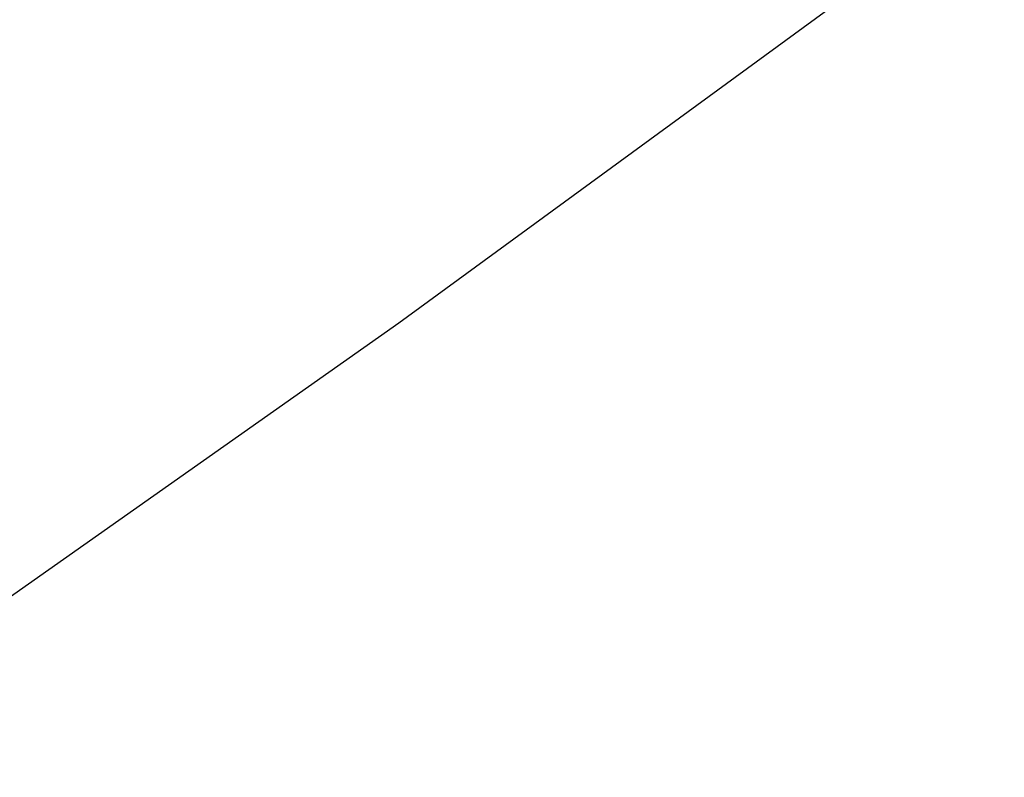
# Model space of a CAD drawing. Extents: x 0 to 363660, y 0 to 4201329.
# Tile 214 of 256: x 360287.08 to 360289.78, y 4200430.37 to 4200432.44. Entities that reach past the tile are written whole.
import ezdxf

# ---------------------------------------------------------------- set-up
doc = ezdxf.new("R2010")
doc.units = 0
doc.header["$LTSCALE"] = 0.5
doc.header["$MEASUREMENT"] = 0
doc.linetypes.add('CONTI', pattern=[0])
doc.layers.add('GORIZDEFAULT', color=32, linetype='CONTI')

# ---------------------------------------------------------------- blocks, each defined once
blk = doc.blocks.new('gergrgrre')
at = {"layer": 'GORIZDEFAULT', "color": 32}
blk.add_polyline3d([(360284.1097, 4200428.845, 539.5), (360284.96, 4200429.41, 539.5), (360286.53, 4200430.49, 539.5), (360288.12, 4200431.61, 539.5), (360289.68, 4200432.75, 539.5), (360291.18, 4200433.91, 539.5), (360292.62, 4200435.07, 539.5), (360293.99, 4200436.22, 539.5), (360295.26, 4200437.35, 539.5), (360296.45, 4200438.45, 539.5), (360297.53, 4200439.5, 539.5), (360298.5, 4200440.5, 539.5), (360299.35, 4200441.43, 539.5), (360300.12, 4200442.33, 539.5), (360300.83, 4200443.22, 539.5), (360301.51, 4200444.14, 539.5), (360302.2, 4200445.1, 539.5), (360302.94, 4200446.16, 539.5), (360303.74, 4200447.32, 539.5), (360304.64, 4200448.61, 539.5), (360305.61, 4200450, 539.5), (360306.63, 4200451.44, 539.5), (360307.67, 4200452.88, 539.5)], dxfattribs=at)
blk.add_polyline3d([(360284.1097, 4200428.845, 539.5), (360284.96, 4200429.41, 539.5), (360286.53, 4200430.49, 539.5), (360288.12, 4200431.61, 539.5), (360289.68, 4200432.75, 539.5), (360291.18, 4200433.91, 539.5), (360292.62, 4200435.07, 539.5), (360293.99, 4200436.22, 539.5), (360295.26, 4200437.35, 539.5), (360296.45, 4200438.45, 539.5), (360297.53, 4200439.5, 539.5), (360298.5, 4200440.5, 539.5), (360299.35, 4200441.43, 539.5), (360300.12, 4200442.33, 539.5), (360300.83, 4200443.22, 539.5), (360301.51, 4200444.14, 539.5), (360302.2, 4200445.1, 539.5), (360302.94, 4200446.16, 539.5), (360303.74, 4200447.32, 539.5), (360304.64, 4200448.61, 539.5), (360305.61, 4200450, 539.5), (360306.63, 4200451.44, 539.5), (360307.67, 4200452.88, 539.5)], dxfattribs=at)
blk.add_polyline3d([(360284.1097, 4200428.845, 539.5), (360284.96, 4200429.41, 539.5), (360286.53, 4200430.49, 539.5), (360288.12, 4200431.61, 539.5), (360289.68, 4200432.75, 539.5), (360291.18, 4200433.91, 539.5), (360292.62, 4200435.07, 539.5), (360293.99, 4200436.22, 539.5), (360295.26, 4200437.35, 539.5), (360296.45, 4200438.45, 539.5), (360297.53, 4200439.5, 539.5), (360298.5, 4200440.5, 539.5), (360299.35, 4200441.43, 539.5), (360300.12, 4200442.33, 539.5), (360300.83, 4200443.22, 539.5), (360301.51, 4200444.14, 539.5), (360302.2, 4200445.1, 539.5), (360302.94, 4200446.16, 539.5), (360303.74, 4200447.32, 539.5), (360304.64, 4200448.61, 539.5), (360305.61, 4200450, 539.5), (360306.63, 4200451.44, 539.5), (360307.67, 4200452.88, 539.5)], dxfattribs=at)
blk.add_polyline3d([(360284.1097, 4200428.845, 539.5), (360284.96, 4200429.41, 539.5), (360286.53, 4200430.49, 539.5), (360288.12, 4200431.61, 539.5), (360289.68, 4200432.75, 539.5), (360291.18, 4200433.91, 539.5), (360292.62, 4200435.07, 539.5), (360293.99, 4200436.22, 539.5), (360295.26, 4200437.35, 539.5), (360296.45, 4200438.45, 539.5), (360297.53, 4200439.5, 539.5), (360298.5, 4200440.5, 539.5), (360299.35, 4200441.43, 539.5), (360300.12, 4200442.33, 539.5), (360300.83, 4200443.22, 539.5), (360301.51, 4200444.14, 539.5), (360302.2, 4200445.1, 539.5), (360302.94, 4200446.16, 539.5), (360303.74, 4200447.32, 539.5), (360304.64, 4200448.61, 539.5), (360305.61, 4200450, 539.5), (360306.63, 4200451.44, 539.5), (360307.67, 4200452.88, 539.5)], dxfattribs=at)
blk.add_polyline3d([(360284.1097, 4200428.845, 539.5), (360284.96, 4200429.41, 539.5), (360286.53, 4200430.49, 539.5), (360288.12, 4200431.61, 539.5), (360289.68, 4200432.75, 539.5), (360291.18, 4200433.91, 539.5), (360292.62, 4200435.07, 539.5), (360293.99, 4200436.22, 539.5), (360295.26, 4200437.35, 539.5), (360296.45, 4200438.45, 539.5), (360297.53, 4200439.5, 539.5), (360298.5, 4200440.5, 539.5), (360299.35, 4200441.43, 539.5), (360300.12, 4200442.33, 539.5), (360300.83, 4200443.22, 539.5), (360301.51, 4200444.14, 539.5), (360302.2, 4200445.1, 539.5), (360302.94, 4200446.16, 539.5), (360303.74, 4200447.32, 539.5), (360304.64, 4200448.61, 539.5), (360305.61, 4200450, 539.5), (360306.63, 4200451.44, 539.5), (360307.67, 4200452.88, 539.5)], dxfattribs=at)
blk.add_polyline3d([(360284.1097, 4200428.845, 539.5), (360284.96, 4200429.41, 539.5), (360286.53, 4200430.49, 539.5), (360288.12, 4200431.61, 539.5), (360289.68, 4200432.75, 539.5), (360291.18, 4200433.91, 539.5), (360292.62, 4200435.07, 539.5), (360293.99, 4200436.22, 539.5), (360295.26, 4200437.35, 539.5), (360296.45, 4200438.45, 539.5), (360297.53, 4200439.5, 539.5), (360298.5, 4200440.5, 539.5), (360299.35, 4200441.43, 539.5), (360300.12, 4200442.33, 539.5), (360300.83, 4200443.22, 539.5), (360301.51, 4200444.14, 539.5), (360302.2, 4200445.1, 539.5), (360302.94, 4200446.16, 539.5), (360303.74, 4200447.32, 539.5), (360304.64, 4200448.61, 539.5), (360305.61, 4200450, 539.5), (360306.63, 4200451.44, 539.5), (360307.67, 4200452.88, 539.5)], dxfattribs=at)
blk.add_polyline3d([(360284.1097, 4200428.845, 539.5), (360284.96, 4200429.41, 539.5), (360286.53, 4200430.49, 539.5), (360288.12, 4200431.61, 539.5), (360289.68, 4200432.75, 539.5), (360291.18, 4200433.91, 539.5), (360292.62, 4200435.07, 539.5), (360293.99, 4200436.22, 539.5), (360295.26, 4200437.35, 539.5), (360296.45, 4200438.45, 539.5), (360297.53, 4200439.5, 539.5), (360298.5, 4200440.5, 539.5), (360299.35, 4200441.43, 539.5), (360300.12, 4200442.33, 539.5), (360300.83, 4200443.22, 539.5), (360301.51, 4200444.14, 539.5), (360302.2, 4200445.1, 539.5), (360302.94, 4200446.16, 539.5), (360303.74, 4200447.32, 539.5), (360304.64, 4200448.61, 539.5), (360305.61, 4200450, 539.5), (360306.63, 4200451.44, 539.5), (360307.67, 4200452.88, 539.5)], dxfattribs=at)
blk.add_polyline3d([(360284.1097, 4200428.845, 539.5), (360284.96, 4200429.41, 539.5), (360286.53, 4200430.49, 539.5), (360288.12, 4200431.61, 539.5), (360289.68, 4200432.75, 539.5), (360291.18, 4200433.91, 539.5), (360292.62, 4200435.07, 539.5), (360293.99, 4200436.22, 539.5), (360295.26, 4200437.35, 539.5), (360296.45, 4200438.45, 539.5), (360297.53, 4200439.5, 539.5), (360298.5, 4200440.5, 539.5), (360299.35, 4200441.43, 539.5), (360300.12, 4200442.33, 539.5), (360300.83, 4200443.22, 539.5), (360301.51, 4200444.14, 539.5), (360302.2, 4200445.1, 539.5), (360302.94, 4200446.16, 539.5), (360303.74, 4200447.32, 539.5), (360304.64, 4200448.61, 539.5), (360305.61, 4200450, 539.5), (360306.63, 4200451.44, 539.5), (360307.67, 4200452.88, 539.5)], dxfattribs=at)
blk.add_polyline3d([(360284.1097, 4200428.845, 539.5), (360284.96, 4200429.41, 539.5), (360286.53, 4200430.49, 539.5), (360288.12, 4200431.61, 539.5), (360289.68, 4200432.75, 539.5), (360291.18, 4200433.91, 539.5), (360292.62, 4200435.07, 539.5), (360293.99, 4200436.22, 539.5), (360295.26, 4200437.35, 539.5), (360296.45, 4200438.45, 539.5), (360297.53, 4200439.5, 539.5), (360298.5, 4200440.5, 539.5), (360299.35, 4200441.43, 539.5), (360300.12, 4200442.33, 539.5), (360300.83, 4200443.22, 539.5), (360301.51, 4200444.14, 539.5), (360302.2, 4200445.1, 539.5), (360302.94, 4200446.16, 539.5), (360303.74, 4200447.32, 539.5), (360304.64, 4200448.61, 539.5), (360305.61, 4200450, 539.5), (360306.63, 4200451.44, 539.5), (360307.67, 4200452.88, 539.5)], dxfattribs=at)
blk.add_polyline3d([(360284.1097, 4200428.845, 539.5), (360284.96, 4200429.41, 539.5), (360286.53, 4200430.49, 539.5), (360288.12, 4200431.61, 539.5), (360289.68, 4200432.75, 539.5), (360291.18, 4200433.91, 539.5), (360292.62, 4200435.07, 539.5), (360293.99, 4200436.22, 539.5), (360295.26, 4200437.35, 539.5), (360296.45, 4200438.45, 539.5), (360297.53, 4200439.5, 539.5), (360298.5, 4200440.5, 539.5), (360299.35, 4200441.43, 539.5), (360300.12, 4200442.33, 539.5), (360300.83, 4200443.22, 539.5), (360301.51, 4200444.14, 539.5), (360302.2, 4200445.1, 539.5), (360302.94, 4200446.16, 539.5), (360303.74, 4200447.32, 539.5), (360304.64, 4200448.61, 539.5), (360305.61, 4200450, 539.5), (360306.63, 4200451.44, 539.5), (360307.67, 4200452.88, 539.5)], dxfattribs=at)
blk.add_polyline3d([(360284.1097, 4200428.845, 539.5), (360284.96, 4200429.41, 539.5), (360286.53, 4200430.49, 539.5), (360288.12, 4200431.61, 539.5), (360289.68, 4200432.75, 539.5), (360291.18, 4200433.91, 539.5), (360292.62, 4200435.07, 539.5), (360293.99, 4200436.22, 539.5), (360295.26, 4200437.35, 539.5), (360296.45, 4200438.45, 539.5), (360297.53, 4200439.5, 539.5), (360298.5, 4200440.5, 539.5), (360299.35, 4200441.43, 539.5), (360300.12, 4200442.33, 539.5), (360300.83, 4200443.22, 539.5), (360301.51, 4200444.14, 539.5), (360302.2, 4200445.1, 539.5), (360302.94, 4200446.16, 539.5), (360303.74, 4200447.32, 539.5), (360304.64, 4200448.61, 539.5), (360305.61, 4200450, 539.5), (360306.63, 4200451.44, 539.5), (360307.67, 4200452.88, 539.5)], dxfattribs=at)
blk.add_polyline3d([(360284.1097, 4200428.845, 539.5), (360284.96, 4200429.41, 539.5), (360286.53, 4200430.49, 539.5), (360288.12, 4200431.61, 539.5), (360289.68, 4200432.75, 539.5), (360291.18, 4200433.91, 539.5), (360292.62, 4200435.07, 539.5), (360293.99, 4200436.22, 539.5), (360295.26, 4200437.35, 539.5), (360296.45, 4200438.45, 539.5), (360297.53, 4200439.5, 539.5), (360298.5, 4200440.5, 539.5), (360299.35, 4200441.43, 539.5), (360300.12, 4200442.33, 539.5), (360300.83, 4200443.22, 539.5), (360301.51, 4200444.14, 539.5), (360302.2, 4200445.1, 539.5), (360302.94, 4200446.16, 539.5), (360303.74, 4200447.32, 539.5), (360304.64, 4200448.61, 539.5), (360305.61, 4200450, 539.5), (360306.63, 4200451.44, 539.5), (360307.67, 4200452.88, 539.5)], dxfattribs=at)
blk.add_polyline3d([(360284.1097, 4200428.845, 539.5), (360284.96, 4200429.41, 539.5), (360286.53, 4200430.49, 539.5), (360288.12, 4200431.61, 539.5), (360289.68, 4200432.75, 539.5), (360291.18, 4200433.91, 539.5), (360292.62, 4200435.07, 539.5), (360293.99, 4200436.22, 539.5), (360295.26, 4200437.35, 539.5), (360296.45, 4200438.45, 539.5), (360297.53, 4200439.5, 539.5), (360298.5, 4200440.5, 539.5), (360299.35, 4200441.43, 539.5), (360300.12, 4200442.33, 539.5), (360300.83, 4200443.22, 539.5), (360301.51, 4200444.14, 539.5), (360302.2, 4200445.1, 539.5), (360302.94, 4200446.16, 539.5), (360303.74, 4200447.32, 539.5), (360304.64, 4200448.61, 539.5), (360305.61, 4200450, 539.5), (360306.63, 4200451.44, 539.5), (360307.67, 4200452.88, 539.5)], dxfattribs=at)
blk.add_polyline3d([(360284.1097, 4200428.845, 539.5), (360284.96, 4200429.41, 539.5), (360286.53, 4200430.49, 539.5), (360288.12, 4200431.61, 539.5), (360289.68, 4200432.75, 539.5), (360291.18, 4200433.91, 539.5), (360292.62, 4200435.07, 539.5), (360293.99, 4200436.22, 539.5), (360295.26, 4200437.35, 539.5), (360296.45, 4200438.45, 539.5), (360297.53, 4200439.5, 539.5), (360298.5, 4200440.5, 539.5), (360299.35, 4200441.43, 539.5), (360300.12, 4200442.33, 539.5), (360300.83, 4200443.22, 539.5), (360301.51, 4200444.14, 539.5), (360302.2, 4200445.1, 539.5), (360302.94, 4200446.16, 539.5), (360303.74, 4200447.32, 539.5), (360304.64, 4200448.61, 539.5), (360305.61, 4200450, 539.5), (360306.63, 4200451.44, 539.5), (360307.67, 4200452.88, 539.5)], dxfattribs=at)
blk.add_polyline3d([(360284.1097, 4200428.845, 539.5), (360284.96, 4200429.41, 539.5), (360286.53, 4200430.49, 539.5), (360288.12, 4200431.61, 539.5), (360289.68, 4200432.75, 539.5), (360291.18, 4200433.91, 539.5), (360292.62, 4200435.07, 539.5), (360293.99, 4200436.22, 539.5), (360295.26, 4200437.35, 539.5), (360296.45, 4200438.45, 539.5), (360297.53, 4200439.5, 539.5), (360298.5, 4200440.5, 539.5), (360299.35, 4200441.43, 539.5), (360300.12, 4200442.33, 539.5), (360300.83, 4200443.22, 539.5), (360301.51, 4200444.14, 539.5), (360302.2, 4200445.1, 539.5), (360302.94, 4200446.16, 539.5), (360303.74, 4200447.32, 539.5), (360304.64, 4200448.61, 539.5), (360305.61, 4200450, 539.5), (360306.63, 4200451.44, 539.5), (360307.67, 4200452.88, 539.5)], dxfattribs=at)
blk.add_polyline3d([(360284.1097, 4200428.845, 539.5), (360284.96, 4200429.41, 539.5), (360286.53, 4200430.49, 539.5), (360288.12, 4200431.61, 539.5), (360289.68, 4200432.75, 539.5), (360291.18, 4200433.91, 539.5), (360292.62, 4200435.07, 539.5), (360293.99, 4200436.22, 539.5), (360295.26, 4200437.35, 539.5), (360296.45, 4200438.45, 539.5), (360297.53, 4200439.5, 539.5), (360298.5, 4200440.5, 539.5), (360299.35, 4200441.43, 539.5), (360300.12, 4200442.33, 539.5), (360300.83, 4200443.22, 539.5), (360301.51, 4200444.14, 539.5), (360302.2, 4200445.1, 539.5), (360302.94, 4200446.16, 539.5), (360303.74, 4200447.32, 539.5), (360304.64, 4200448.61, 539.5), (360305.61, 4200450, 539.5), (360306.63, 4200451.44, 539.5), (360307.67, 4200452.88, 539.5)], dxfattribs=at)
blk.add_polyline3d([(360284.1097, 4200428.845, 539.5), (360284.96, 4200429.41, 539.5), (360286.53, 4200430.49, 539.5), (360288.12, 4200431.61, 539.5), (360289.68, 4200432.75, 539.5), (360291.18, 4200433.91, 539.5), (360292.62, 4200435.07, 539.5), (360293.99, 4200436.22, 539.5), (360295.26, 4200437.35, 539.5), (360296.45, 4200438.45, 539.5), (360297.53, 4200439.5, 539.5), (360298.5, 4200440.5, 539.5), (360299.35, 4200441.43, 539.5), (360300.12, 4200442.33, 539.5), (360300.83, 4200443.22, 539.5), (360301.51, 4200444.14, 539.5), (360302.2, 4200445.1, 539.5), (360302.94, 4200446.16, 539.5), (360303.74, 4200447.32, 539.5), (360304.64, 4200448.61, 539.5), (360305.61, 4200450, 539.5), (360306.63, 4200451.44, 539.5), (360307.67, 4200452.88, 539.5)], dxfattribs=at)
blk.add_polyline3d([(360284.1097, 4200428.845, 539.5), (360284.96, 4200429.41, 539.5), (360286.53, 4200430.49, 539.5), (360288.12, 4200431.61, 539.5), (360289.68, 4200432.75, 539.5), (360291.18, 4200433.91, 539.5), (360292.62, 4200435.07, 539.5), (360293.99, 4200436.22, 539.5), (360295.26, 4200437.35, 539.5), (360296.45, 4200438.45, 539.5), (360297.53, 4200439.5, 539.5), (360298.5, 4200440.5, 539.5), (360299.35, 4200441.43, 539.5), (360300.12, 4200442.33, 539.5), (360300.83, 4200443.22, 539.5), (360301.51, 4200444.14, 539.5), (360302.2, 4200445.1, 539.5), (360302.94, 4200446.16, 539.5), (360303.74, 4200447.32, 539.5), (360304.64, 4200448.61, 539.5), (360305.61, 4200450, 539.5), (360306.63, 4200451.44, 539.5), (360307.67, 4200452.88, 539.5)], dxfattribs=at)
blk.add_polyline3d([(360284.1097, 4200428.845, 539.5), (360284.96, 4200429.41, 539.5), (360286.53, 4200430.49, 539.5), (360288.12, 4200431.61, 539.5), (360289.68, 4200432.75, 539.5), (360291.18, 4200433.91, 539.5), (360292.62, 4200435.07, 539.5), (360293.99, 4200436.22, 539.5), (360295.26, 4200437.35, 539.5), (360296.45, 4200438.45, 539.5), (360297.53, 4200439.5, 539.5), (360298.5, 4200440.5, 539.5), (360299.35, 4200441.43, 539.5), (360300.12, 4200442.33, 539.5), (360300.83, 4200443.22, 539.5), (360301.51, 4200444.14, 539.5), (360302.2, 4200445.1, 539.5), (360302.94, 4200446.16, 539.5), (360303.74, 4200447.32, 539.5), (360304.64, 4200448.61, 539.5), (360305.61, 4200450, 539.5), (360306.63, 4200451.44, 539.5), (360307.67, 4200452.88, 539.5)], dxfattribs=at)
blk.add_polyline3d([(360284.1097, 4200428.845, 539.5), (360284.96, 4200429.41, 539.5), (360286.53, 4200430.49, 539.5), (360288.12, 4200431.61, 539.5), (360289.68, 4200432.75, 539.5), (360291.18, 4200433.91, 539.5), (360292.62, 4200435.07, 539.5), (360293.99, 4200436.22, 539.5), (360295.26, 4200437.35, 539.5), (360296.45, 4200438.45, 539.5), (360297.53, 4200439.5, 539.5), (360298.5, 4200440.5, 539.5), (360299.35, 4200441.43, 539.5), (360300.12, 4200442.33, 539.5), (360300.83, 4200443.22, 539.5), (360301.51, 4200444.14, 539.5), (360302.2, 4200445.1, 539.5), (360302.94, 4200446.16, 539.5), (360303.74, 4200447.32, 539.5), (360304.64, 4200448.61, 539.5), (360305.61, 4200450, 539.5), (360306.63, 4200451.44, 539.5), (360307.67, 4200452.88, 539.5)], dxfattribs=at)
blk.add_polyline3d([(360284.1097, 4200428.845, 539.5), (360284.96, 4200429.41, 539.5), (360286.53, 4200430.49, 539.5), (360288.12, 4200431.61, 539.5), (360289.68, 4200432.75, 539.5), (360291.18, 4200433.91, 539.5), (360292.62, 4200435.07, 539.5), (360293.99, 4200436.22, 539.5), (360295.26, 4200437.35, 539.5), (360296.45, 4200438.45, 539.5), (360297.53, 4200439.5, 539.5), (360298.5, 4200440.5, 539.5), (360299.35, 4200441.43, 539.5), (360300.12, 4200442.33, 539.5), (360300.83, 4200443.22, 539.5), (360301.51, 4200444.14, 539.5), (360302.2, 4200445.1, 539.5), (360302.94, 4200446.16, 539.5), (360303.74, 4200447.32, 539.5), (360304.64, 4200448.61, 539.5), (360305.61, 4200450, 539.5), (360306.63, 4200451.44, 539.5), (360307.67, 4200452.88, 539.5)], dxfattribs=at)
blk.add_polyline3d([(360284.1097, 4200428.845, 539.5), (360284.96, 4200429.41, 539.5), (360286.53, 4200430.49, 539.5), (360288.12, 4200431.61, 539.5), (360289.68, 4200432.75, 539.5), (360291.18, 4200433.91, 539.5), (360292.62, 4200435.07, 539.5), (360293.99, 4200436.22, 539.5), (360295.26, 4200437.35, 539.5), (360296.45, 4200438.45, 539.5), (360297.53, 4200439.5, 539.5), (360298.5, 4200440.5, 539.5), (360299.35, 4200441.43, 539.5), (360300.12, 4200442.33, 539.5), (360300.83, 4200443.22, 539.5), (360301.51, 4200444.14, 539.5), (360302.2, 4200445.1, 539.5), (360302.94, 4200446.16, 539.5), (360303.74, 4200447.32, 539.5), (360304.64, 4200448.61, 539.5), (360305.61, 4200450, 539.5), (360306.63, 4200451.44, 539.5), (360307.67, 4200452.88, 539.5)], dxfattribs=at)
blk.add_polyline3d([(360284.1097, 4200428.845, 539.5), (360284.96, 4200429.41, 539.5), (360286.53, 4200430.49, 539.5), (360288.12, 4200431.61, 539.5), (360289.68, 4200432.75, 539.5), (360291.18, 4200433.91, 539.5), (360292.62, 4200435.07, 539.5), (360293.99, 4200436.22, 539.5), (360295.26, 4200437.35, 539.5), (360296.45, 4200438.45, 539.5), (360297.53, 4200439.5, 539.5), (360298.5, 4200440.5, 539.5), (360299.35, 4200441.43, 539.5), (360300.12, 4200442.33, 539.5), (360300.83, 4200443.22, 539.5), (360301.51, 4200444.14, 539.5), (360302.2, 4200445.1, 539.5), (360302.94, 4200446.16, 539.5), (360303.74, 4200447.32, 539.5), (360304.64, 4200448.61, 539.5), (360305.61, 4200450, 539.5), (360306.63, 4200451.44, 539.5), (360307.67, 4200452.88, 539.5)], dxfattribs=at)
blk.add_polyline3d([(360284.1097, 4200428.845, 539.5), (360284.96, 4200429.41, 539.5), (360286.53, 4200430.49, 539.5), (360288.12, 4200431.61, 539.5), (360289.68, 4200432.75, 539.5), (360291.18, 4200433.91, 539.5), (360292.62, 4200435.07, 539.5), (360293.99, 4200436.22, 539.5), (360295.26, 4200437.35, 539.5), (360296.45, 4200438.45, 539.5), (360297.53, 4200439.5, 539.5), (360298.5, 4200440.5, 539.5), (360299.35, 4200441.43, 539.5), (360300.12, 4200442.33, 539.5), (360300.83, 4200443.22, 539.5), (360301.51, 4200444.14, 539.5), (360302.2, 4200445.1, 539.5), (360302.94, 4200446.16, 539.5), (360303.74, 4200447.32, 539.5), (360304.64, 4200448.61, 539.5), (360305.61, 4200450, 539.5), (360306.63, 4200451.44, 539.5), (360307.67, 4200452.88, 539.5)], dxfattribs=at)
blk.add_polyline3d([(360284.1097, 4200428.845, 539.5), (360284.96, 4200429.41, 539.5), (360286.53, 4200430.49, 539.5), (360288.12, 4200431.61, 539.5), (360289.68, 4200432.75, 539.5), (360291.18, 4200433.91, 539.5), (360292.62, 4200435.07, 539.5), (360293.99, 4200436.22, 539.5), (360295.26, 4200437.35, 539.5), (360296.45, 4200438.45, 539.5), (360297.53, 4200439.5, 539.5), (360298.5, 4200440.5, 539.5), (360299.35, 4200441.43, 539.5), (360300.12, 4200442.33, 539.5), (360300.83, 4200443.22, 539.5), (360301.51, 4200444.14, 539.5), (360302.2, 4200445.1, 539.5), (360302.94, 4200446.16, 539.5), (360303.74, 4200447.32, 539.5), (360304.64, 4200448.61, 539.5), (360305.61, 4200450, 539.5), (360306.63, 4200451.44, 539.5), (360307.67, 4200452.88, 539.5)], dxfattribs=at)
blk.add_polyline3d([(360284.1097, 4200428.845, 539.5), (360284.96, 4200429.41, 539.5), (360286.53, 4200430.49, 539.5), (360288.12, 4200431.61, 539.5), (360289.68, 4200432.75, 539.5), (360291.18, 4200433.91, 539.5), (360292.62, 4200435.07, 539.5), (360293.99, 4200436.22, 539.5), (360295.26, 4200437.35, 539.5), (360296.45, 4200438.45, 539.5), (360297.53, 4200439.5, 539.5), (360298.5, 4200440.5, 539.5), (360299.35, 4200441.43, 539.5), (360300.12, 4200442.33, 539.5), (360300.83, 4200443.22, 539.5), (360301.51, 4200444.14, 539.5), (360302.2, 4200445.1, 539.5), (360302.94, 4200446.16, 539.5), (360303.74, 4200447.32, 539.5), (360304.64, 4200448.61, 539.5), (360305.61, 4200450, 539.5), (360306.63, 4200451.44, 539.5), (360307.67, 4200452.88, 539.5)], dxfattribs=at)
blk.add_polyline3d([(360284.1097, 4200428.845, 539.5), (360284.96, 4200429.41, 539.5), (360286.53, 4200430.49, 539.5), (360288.12, 4200431.61, 539.5), (360289.68, 4200432.75, 539.5), (360291.18, 4200433.91, 539.5), (360292.62, 4200435.07, 539.5), (360293.99, 4200436.22, 539.5), (360295.26, 4200437.35, 539.5), (360296.45, 4200438.45, 539.5), (360297.53, 4200439.5, 539.5), (360298.5, 4200440.5, 539.5), (360299.35, 4200441.43, 539.5), (360300.12, 4200442.33, 539.5), (360300.83, 4200443.22, 539.5), (360301.51, 4200444.14, 539.5), (360302.2, 4200445.1, 539.5), (360302.94, 4200446.16, 539.5), (360303.74, 4200447.32, 539.5), (360304.64, 4200448.61, 539.5), (360305.61, 4200450, 539.5), (360306.63, 4200451.44, 539.5), (360307.67, 4200452.88, 539.5)], dxfattribs=at)
blk.add_polyline3d([(360284.1097, 4200428.845, 539.5), (360284.96, 4200429.41, 539.5), (360286.53, 4200430.49, 539.5), (360288.12, 4200431.61, 539.5), (360289.68, 4200432.75, 539.5), (360291.18, 4200433.91, 539.5), (360292.62, 4200435.07, 539.5), (360293.99, 4200436.22, 539.5), (360295.26, 4200437.35, 539.5), (360296.45, 4200438.45, 539.5), (360297.53, 4200439.5, 539.5), (360298.5, 4200440.5, 539.5), (360299.35, 4200441.43, 539.5), (360300.12, 4200442.33, 539.5), (360300.83, 4200443.22, 539.5), (360301.51, 4200444.14, 539.5), (360302.2, 4200445.1, 539.5), (360302.94, 4200446.16, 539.5), (360303.74, 4200447.32, 539.5), (360304.64, 4200448.61, 539.5), (360305.61, 4200450, 539.5), (360306.63, 4200451.44, 539.5), (360307.67, 4200452.88, 539.5)], dxfattribs=at)
blk.add_polyline3d([(360284.1097, 4200428.845, 539.5), (360284.96, 4200429.41, 539.5), (360286.53, 4200430.49, 539.5), (360288.12, 4200431.61, 539.5), (360289.68, 4200432.75, 539.5), (360291.18, 4200433.91, 539.5), (360292.62, 4200435.07, 539.5), (360293.99, 4200436.22, 539.5), (360295.26, 4200437.35, 539.5), (360296.45, 4200438.45, 539.5), (360297.53, 4200439.5, 539.5), (360298.5, 4200440.5, 539.5), (360299.35, 4200441.43, 539.5), (360300.12, 4200442.33, 539.5), (360300.83, 4200443.22, 539.5), (360301.51, 4200444.14, 539.5), (360302.2, 4200445.1, 539.5), (360302.94, 4200446.16, 539.5), (360303.74, 4200447.32, 539.5), (360304.64, 4200448.61, 539.5), (360305.61, 4200450, 539.5), (360306.63, 4200451.44, 539.5), (360307.67, 4200452.88, 539.5)], dxfattribs=at)
blk.add_polyline3d([(360284.1097, 4200428.845, 539.5), (360284.96, 4200429.41, 539.5), (360286.53, 4200430.49, 539.5), (360288.12, 4200431.61, 539.5), (360289.68, 4200432.75, 539.5), (360291.18, 4200433.91, 539.5), (360292.62, 4200435.07, 539.5), (360293.99, 4200436.22, 539.5), (360295.26, 4200437.35, 539.5), (360296.45, 4200438.45, 539.5), (360297.53, 4200439.5, 539.5), (360298.5, 4200440.5, 539.5), (360299.35, 4200441.43, 539.5), (360300.12, 4200442.33, 539.5), (360300.83, 4200443.22, 539.5), (360301.51, 4200444.14, 539.5), (360302.2, 4200445.1, 539.5), (360302.94, 4200446.16, 539.5), (360303.74, 4200447.32, 539.5), (360304.64, 4200448.61, 539.5), (360305.61, 4200450, 539.5), (360306.63, 4200451.44, 539.5), (360307.67, 4200452.88, 539.5)], dxfattribs=at)
blk.add_polyline3d([(360284.1097, 4200428.845, 539.5), (360284.96, 4200429.41, 539.5), (360286.53, 4200430.49, 539.5), (360288.12, 4200431.61, 539.5), (360289.68, 4200432.75, 539.5), (360291.18, 4200433.91, 539.5), (360292.62, 4200435.07, 539.5), (360293.99, 4200436.22, 539.5), (360295.26, 4200437.35, 539.5), (360296.45, 4200438.45, 539.5), (360297.53, 4200439.5, 539.5), (360298.5, 4200440.5, 539.5), (360299.35, 4200441.43, 539.5), (360300.12, 4200442.33, 539.5), (360300.83, 4200443.22, 539.5), (360301.51, 4200444.14, 539.5), (360302.2, 4200445.1, 539.5), (360302.94, 4200446.16, 539.5), (360303.74, 4200447.32, 539.5), (360304.64, 4200448.61, 539.5), (360305.61, 4200450, 539.5), (360306.63, 4200451.44, 539.5), (360307.67, 4200452.88, 539.5)], dxfattribs=at)
blk.add_polyline3d([(360284.1097, 4200428.845, 539.5), (360284.96, 4200429.41, 539.5), (360286.53, 4200430.49, 539.5), (360288.12, 4200431.61, 539.5), (360289.68, 4200432.75, 539.5), (360291.18, 4200433.91, 539.5), (360292.62, 4200435.07, 539.5), (360293.99, 4200436.22, 539.5), (360295.26, 4200437.35, 539.5), (360296.45, 4200438.45, 539.5), (360297.53, 4200439.5, 539.5), (360298.5, 4200440.5, 539.5), (360299.35, 4200441.43, 539.5), (360300.12, 4200442.33, 539.5), (360300.83, 4200443.22, 539.5), (360301.51, 4200444.14, 539.5), (360302.2, 4200445.1, 539.5), (360302.94, 4200446.16, 539.5), (360303.74, 4200447.32, 539.5), (360304.64, 4200448.61, 539.5), (360305.61, 4200450, 539.5), (360306.63, 4200451.44, 539.5), (360307.67, 4200452.88, 539.5)], dxfattribs=at)
blk.add_polyline3d([(360284.1097, 4200428.845, 539.5), (360284.96, 4200429.41, 539.5), (360286.53, 4200430.49, 539.5), (360288.12, 4200431.61, 539.5), (360289.68, 4200432.75, 539.5), (360291.18, 4200433.91, 539.5), (360292.62, 4200435.07, 539.5), (360293.99, 4200436.22, 539.5), (360295.26, 4200437.35, 539.5), (360296.45, 4200438.45, 539.5), (360297.53, 4200439.5, 539.5), (360298.5, 4200440.5, 539.5), (360299.35, 4200441.43, 539.5), (360300.12, 4200442.33, 539.5), (360300.83, 4200443.22, 539.5), (360301.51, 4200444.14, 539.5), (360302.2, 4200445.1, 539.5), (360302.94, 4200446.16, 539.5), (360303.74, 4200447.32, 539.5), (360304.64, 4200448.61, 539.5), (360305.61, 4200450, 539.5), (360306.63, 4200451.44, 539.5), (360307.67, 4200452.88, 539.5)], dxfattribs=at)
blk.add_polyline3d([(360284.1097, 4200428.845, 539.5), (360284.96, 4200429.41, 539.5), (360286.53, 4200430.49, 539.5), (360288.12, 4200431.61, 539.5), (360289.68, 4200432.75, 539.5), (360291.18, 4200433.91, 539.5), (360292.62, 4200435.07, 539.5), (360293.99, 4200436.22, 539.5), (360295.26, 4200437.35, 539.5), (360296.45, 4200438.45, 539.5), (360297.53, 4200439.5, 539.5), (360298.5, 4200440.5, 539.5), (360299.35, 4200441.43, 539.5), (360300.12, 4200442.33, 539.5), (360300.83, 4200443.22, 539.5), (360301.51, 4200444.14, 539.5), (360302.2, 4200445.1, 539.5), (360302.94, 4200446.16, 539.5), (360303.74, 4200447.32, 539.5), (360304.64, 4200448.61, 539.5), (360305.61, 4200450, 539.5), (360306.63, 4200451.44, 539.5), (360307.67, 4200452.88, 539.5)], dxfattribs=at)
blk.add_polyline3d([(360284.1097, 4200428.845, 539.5), (360284.96, 4200429.41, 539.5), (360286.53, 4200430.49, 539.5), (360288.12, 4200431.61, 539.5), (360289.68, 4200432.75, 539.5), (360291.18, 4200433.91, 539.5), (360292.62, 4200435.07, 539.5), (360293.99, 4200436.22, 539.5), (360295.26, 4200437.35, 539.5), (360296.45, 4200438.45, 539.5), (360297.53, 4200439.5, 539.5), (360298.5, 4200440.5, 539.5), (360299.35, 4200441.43, 539.5), (360300.12, 4200442.33, 539.5), (360300.83, 4200443.22, 539.5), (360301.51, 4200444.14, 539.5), (360302.2, 4200445.1, 539.5), (360302.94, 4200446.16, 539.5), (360303.74, 4200447.32, 539.5), (360304.64, 4200448.61, 539.5), (360305.61, 4200450, 539.5), (360306.63, 4200451.44, 539.5), (360307.67, 4200452.88, 539.5)], dxfattribs=at)
blk.add_polyline3d([(360284.1097, 4200428.845, 539.5), (360284.96, 4200429.41, 539.5), (360286.53, 4200430.49, 539.5), (360288.12, 4200431.61, 539.5), (360289.68, 4200432.75, 539.5), (360291.18, 4200433.91, 539.5), (360292.62, 4200435.07, 539.5), (360293.99, 4200436.22, 539.5), (360295.26, 4200437.35, 539.5), (360296.45, 4200438.45, 539.5), (360297.53, 4200439.5, 539.5), (360298.5, 4200440.5, 539.5), (360299.35, 4200441.43, 539.5), (360300.12, 4200442.33, 539.5), (360300.83, 4200443.22, 539.5), (360301.51, 4200444.14, 539.5), (360302.2, 4200445.1, 539.5), (360302.94, 4200446.16, 539.5), (360303.74, 4200447.32, 539.5), (360304.64, 4200448.61, 539.5), (360305.61, 4200450, 539.5), (360306.63, 4200451.44, 539.5), (360307.67, 4200452.88, 539.5)], dxfattribs=at)
blk.add_polyline3d([(360284.1097, 4200428.845, 539.5), (360284.96, 4200429.41, 539.5), (360286.53, 4200430.49, 539.5), (360288.12, 4200431.61, 539.5), (360289.68, 4200432.75, 539.5), (360291.18, 4200433.91, 539.5), (360292.62, 4200435.07, 539.5), (360293.99, 4200436.22, 539.5), (360295.26, 4200437.35, 539.5), (360296.45, 4200438.45, 539.5), (360297.53, 4200439.5, 539.5), (360298.5, 4200440.5, 539.5), (360299.35, 4200441.43, 539.5), (360300.12, 4200442.33, 539.5), (360300.83, 4200443.22, 539.5), (360301.51, 4200444.14, 539.5), (360302.2, 4200445.1, 539.5), (360302.94, 4200446.16, 539.5), (360303.74, 4200447.32, 539.5), (360304.64, 4200448.61, 539.5), (360305.61, 4200450, 539.5), (360306.63, 4200451.44, 539.5), (360307.67, 4200452.88, 539.5)], dxfattribs=at)
blk.add_polyline3d([(360284.1097, 4200428.845, 539.5), (360284.96, 4200429.41, 539.5), (360286.53, 4200430.49, 539.5), (360288.12, 4200431.61, 539.5), (360289.68, 4200432.75, 539.5), (360291.18, 4200433.91, 539.5), (360292.62, 4200435.07, 539.5), (360293.99, 4200436.22, 539.5), (360295.26, 4200437.35, 539.5), (360296.45, 4200438.45, 539.5), (360297.53, 4200439.5, 539.5), (360298.5, 4200440.5, 539.5), (360299.35, 4200441.43, 539.5), (360300.12, 4200442.33, 539.5), (360300.83, 4200443.22, 539.5), (360301.51, 4200444.14, 539.5), (360302.2, 4200445.1, 539.5), (360302.94, 4200446.16, 539.5), (360303.74, 4200447.32, 539.5), (360304.64, 4200448.61, 539.5), (360305.61, 4200450, 539.5), (360306.63, 4200451.44, 539.5), (360307.67, 4200452.88, 539.5)], dxfattribs=at)
blk.add_polyline3d([(360284.1097, 4200428.845, 539.5), (360284.96, 4200429.41, 539.5), (360286.53, 4200430.49, 539.5), (360288.12, 4200431.61, 539.5), (360289.68, 4200432.75, 539.5), (360291.18, 4200433.91, 539.5), (360292.62, 4200435.07, 539.5), (360293.99, 4200436.22, 539.5), (360295.26, 4200437.35, 539.5), (360296.45, 4200438.45, 539.5), (360297.53, 4200439.5, 539.5), (360298.5, 4200440.5, 539.5), (360299.35, 4200441.43, 539.5), (360300.12, 4200442.33, 539.5), (360300.83, 4200443.22, 539.5), (360301.51, 4200444.14, 539.5), (360302.2, 4200445.1, 539.5), (360302.94, 4200446.16, 539.5), (360303.74, 4200447.32, 539.5), (360304.64, 4200448.61, 539.5), (360305.61, 4200450, 539.5), (360306.63, 4200451.44, 539.5), (360307.67, 4200452.88, 539.5)], dxfattribs=at)
blk.add_polyline3d([(360284.1097, 4200428.845, 539.5), (360284.96, 4200429.41, 539.5), (360286.53, 4200430.49, 539.5), (360288.12, 4200431.61, 539.5), (360289.68, 4200432.75, 539.5), (360291.18, 4200433.91, 539.5), (360292.62, 4200435.07, 539.5), (360293.99, 4200436.22, 539.5), (360295.26, 4200437.35, 539.5), (360296.45, 4200438.45, 539.5), (360297.53, 4200439.5, 539.5), (360298.5, 4200440.5, 539.5), (360299.35, 4200441.43, 539.5), (360300.12, 4200442.33, 539.5), (360300.83, 4200443.22, 539.5), (360301.51, 4200444.14, 539.5), (360302.2, 4200445.1, 539.5), (360302.94, 4200446.16, 539.5), (360303.74, 4200447.32, 539.5), (360304.64, 4200448.61, 539.5), (360305.61, 4200450, 539.5), (360306.63, 4200451.44, 539.5), (360307.67, 4200452.88, 539.5)], dxfattribs=at)
blk.add_polyline3d([(360284.1097, 4200428.845, 539.5), (360284.96, 4200429.41, 539.5), (360286.53, 4200430.49, 539.5), (360288.12, 4200431.61, 539.5), (360289.68, 4200432.75, 539.5), (360291.18, 4200433.91, 539.5), (360292.62, 4200435.07, 539.5), (360293.99, 4200436.22, 539.5), (360295.26, 4200437.35, 539.5), (360296.45, 4200438.45, 539.5), (360297.53, 4200439.5, 539.5), (360298.5, 4200440.5, 539.5), (360299.35, 4200441.43, 539.5), (360300.12, 4200442.33, 539.5), (360300.83, 4200443.22, 539.5), (360301.51, 4200444.14, 539.5), (360302.2, 4200445.1, 539.5), (360302.94, 4200446.16, 539.5), (360303.74, 4200447.32, 539.5), (360304.64, 4200448.61, 539.5), (360305.61, 4200450, 539.5), (360306.63, 4200451.44, 539.5), (360307.67, 4200452.88, 539.5)], dxfattribs=at)
blk.add_polyline3d([(360284.1097, 4200428.845, 539.5), (360284.96, 4200429.41, 539.5), (360286.53, 4200430.49, 539.5), (360288.12, 4200431.61, 539.5), (360289.68, 4200432.75, 539.5), (360291.18, 4200433.91, 539.5), (360292.62, 4200435.07, 539.5), (360293.99, 4200436.22, 539.5), (360295.26, 4200437.35, 539.5), (360296.45, 4200438.45, 539.5), (360297.53, 4200439.5, 539.5), (360298.5, 4200440.5, 539.5), (360299.35, 4200441.43, 539.5), (360300.12, 4200442.33, 539.5), (360300.83, 4200443.22, 539.5), (360301.51, 4200444.14, 539.5), (360302.2, 4200445.1, 539.5), (360302.94, 4200446.16, 539.5), (360303.74, 4200447.32, 539.5), (360304.64, 4200448.61, 539.5), (360305.61, 4200450, 539.5), (360306.63, 4200451.44, 539.5), (360307.67, 4200452.88, 539.5)], dxfattribs=at)
blk.add_polyline3d([(360284.1097, 4200428.845, 539.5), (360284.96, 4200429.41, 539.5), (360286.53, 4200430.49, 539.5), (360288.12, 4200431.61, 539.5), (360289.68, 4200432.75, 539.5), (360291.18, 4200433.91, 539.5), (360292.62, 4200435.07, 539.5), (360293.99, 4200436.22, 539.5), (360295.26, 4200437.35, 539.5), (360296.45, 4200438.45, 539.5), (360297.53, 4200439.5, 539.5), (360298.5, 4200440.5, 539.5), (360299.35, 4200441.43, 539.5), (360300.12, 4200442.33, 539.5), (360300.83, 4200443.22, 539.5), (360301.51, 4200444.14, 539.5), (360302.2, 4200445.1, 539.5), (360302.94, 4200446.16, 539.5), (360303.74, 4200447.32, 539.5), (360304.64, 4200448.61, 539.5), (360305.61, 4200450, 539.5), (360306.63, 4200451.44, 539.5), (360307.67, 4200452.88, 539.5)], dxfattribs=at)
blk.add_polyline3d([(360284.1097, 4200428.845, 539.5), (360284.96, 4200429.41, 539.5), (360286.53, 4200430.49, 539.5), (360288.12, 4200431.61, 539.5), (360289.68, 4200432.75, 539.5), (360291.18, 4200433.91, 539.5), (360292.62, 4200435.07, 539.5), (360293.99, 4200436.22, 539.5), (360295.26, 4200437.35, 539.5), (360296.45, 4200438.45, 539.5), (360297.53, 4200439.5, 539.5), (360298.5, 4200440.5, 539.5), (360299.35, 4200441.43, 539.5), (360300.12, 4200442.33, 539.5), (360300.83, 4200443.22, 539.5), (360301.51, 4200444.14, 539.5), (360302.2, 4200445.1, 539.5), (360302.94, 4200446.16, 539.5), (360303.74, 4200447.32, 539.5), (360304.64, 4200448.61, 539.5), (360305.61, 4200450, 539.5), (360306.63, 4200451.44, 539.5), (360307.67, 4200452.88, 539.5)], dxfattribs=at)
blk.add_polyline3d([(360284.1097, 4200428.845, 539.5), (360284.96, 4200429.41, 539.5), (360286.53, 4200430.49, 539.5), (360288.12, 4200431.61, 539.5), (360289.68, 4200432.75, 539.5), (360291.18, 4200433.91, 539.5), (360292.62, 4200435.07, 539.5), (360293.99, 4200436.22, 539.5), (360295.26, 4200437.35, 539.5), (360296.45, 4200438.45, 539.5), (360297.53, 4200439.5, 539.5), (360298.5, 4200440.5, 539.5), (360299.35, 4200441.43, 539.5), (360300.12, 4200442.33, 539.5), (360300.83, 4200443.22, 539.5), (360301.51, 4200444.14, 539.5), (360302.2, 4200445.1, 539.5), (360302.94, 4200446.16, 539.5), (360303.74, 4200447.32, 539.5), (360304.64, 4200448.61, 539.5), (360305.61, 4200450, 539.5), (360306.63, 4200451.44, 539.5), (360307.67, 4200452.88, 539.5)], dxfattribs=at)
blk.add_polyline3d([(360284.1097, 4200428.845, 539.5), (360284.96, 4200429.41, 539.5), (360286.53, 4200430.49, 539.5), (360288.12, 4200431.61, 539.5), (360289.68, 4200432.75, 539.5), (360291.18, 4200433.91, 539.5), (360292.62, 4200435.07, 539.5), (360293.99, 4200436.22, 539.5), (360295.26, 4200437.35, 539.5), (360296.45, 4200438.45, 539.5), (360297.53, 4200439.5, 539.5), (360298.5, 4200440.5, 539.5), (360299.35, 4200441.43, 539.5), (360300.12, 4200442.33, 539.5), (360300.83, 4200443.22, 539.5), (360301.51, 4200444.14, 539.5), (360302.2, 4200445.1, 539.5), (360302.94, 4200446.16, 539.5), (360303.74, 4200447.32, 539.5), (360304.64, 4200448.61, 539.5), (360305.61, 4200450, 539.5), (360306.63, 4200451.44, 539.5), (360307.67, 4200452.88, 539.5)], dxfattribs=at)
blk.add_polyline3d([(360284.1097, 4200428.845, 539.5), (360284.96, 4200429.41, 539.5), (360286.53, 4200430.49, 539.5), (360288.12, 4200431.61, 539.5), (360289.68, 4200432.75, 539.5), (360291.18, 4200433.91, 539.5), (360292.62, 4200435.07, 539.5), (360293.99, 4200436.22, 539.5), (360295.26, 4200437.35, 539.5), (360296.45, 4200438.45, 539.5), (360297.53, 4200439.5, 539.5), (360298.5, 4200440.5, 539.5), (360299.35, 4200441.43, 539.5), (360300.12, 4200442.33, 539.5), (360300.83, 4200443.22, 539.5), (360301.51, 4200444.14, 539.5), (360302.2, 4200445.1, 539.5), (360302.94, 4200446.16, 539.5), (360303.74, 4200447.32, 539.5), (360304.64, 4200448.61, 539.5), (360305.61, 4200450, 539.5), (360306.63, 4200451.44, 539.5), (360307.67, 4200452.88, 539.5)], dxfattribs=at)
blk.add_polyline3d([(360284.1097, 4200428.845, 539.5), (360284.96, 4200429.41, 539.5), (360286.53, 4200430.49, 539.5), (360288.12, 4200431.61, 539.5), (360289.68, 4200432.75, 539.5), (360291.18, 4200433.91, 539.5), (360292.62, 4200435.07, 539.5), (360293.99, 4200436.22, 539.5), (360295.26, 4200437.35, 539.5), (360296.45, 4200438.45, 539.5), (360297.53, 4200439.5, 539.5), (360298.5, 4200440.5, 539.5), (360299.35, 4200441.43, 539.5), (360300.12, 4200442.33, 539.5), (360300.83, 4200443.22, 539.5), (360301.51, 4200444.14, 539.5), (360302.2, 4200445.1, 539.5), (360302.94, 4200446.16, 539.5), (360303.74, 4200447.32, 539.5), (360304.64, 4200448.61, 539.5), (360305.61, 4200450, 539.5), (360306.63, 4200451.44, 539.5), (360307.67, 4200452.88, 539.5)], dxfattribs=at)
blk.add_polyline3d([(360284.1097, 4200428.845, 539.5), (360284.96, 4200429.41, 539.5), (360286.53, 4200430.49, 539.5), (360288.12, 4200431.61, 539.5), (360289.68, 4200432.75, 539.5), (360291.18, 4200433.91, 539.5), (360292.62, 4200435.07, 539.5), (360293.99, 4200436.22, 539.5), (360295.26, 4200437.35, 539.5), (360296.45, 4200438.45, 539.5), (360297.53, 4200439.5, 539.5), (360298.5, 4200440.5, 539.5), (360299.35, 4200441.43, 539.5), (360300.12, 4200442.33, 539.5), (360300.83, 4200443.22, 539.5), (360301.51, 4200444.14, 539.5), (360302.2, 4200445.1, 539.5), (360302.94, 4200446.16, 539.5), (360303.74, 4200447.32, 539.5), (360304.64, 4200448.61, 539.5), (360305.61, 4200450, 539.5), (360306.63, 4200451.44, 539.5), (360307.67, 4200452.88, 539.5)], dxfattribs=at)
blk.add_polyline3d([(360284.1097, 4200428.845, 539.5), (360284.96, 4200429.41, 539.5), (360286.53, 4200430.49, 539.5), (360288.12, 4200431.61, 539.5), (360289.68, 4200432.75, 539.5), (360291.18, 4200433.91, 539.5), (360292.62, 4200435.07, 539.5), (360293.99, 4200436.22, 539.5), (360295.26, 4200437.35, 539.5), (360296.45, 4200438.45, 539.5), (360297.53, 4200439.5, 539.5), (360298.5, 4200440.5, 539.5), (360299.35, 4200441.43, 539.5), (360300.12, 4200442.33, 539.5), (360300.83, 4200443.22, 539.5), (360301.51, 4200444.14, 539.5), (360302.2, 4200445.1, 539.5), (360302.94, 4200446.16, 539.5), (360303.74, 4200447.32, 539.5), (360304.64, 4200448.61, 539.5), (360305.61, 4200450, 539.5), (360306.63, 4200451.44, 539.5), (360307.67, 4200452.88, 539.5)], dxfattribs=at)
blk.add_polyline3d([(360284.1097, 4200428.845, 539.5), (360284.96, 4200429.41, 539.5), (360286.53, 4200430.49, 539.5), (360288.12, 4200431.61, 539.5), (360289.68, 4200432.75, 539.5), (360291.18, 4200433.91, 539.5), (360292.62, 4200435.07, 539.5), (360293.99, 4200436.22, 539.5), (360295.26, 4200437.35, 539.5), (360296.45, 4200438.45, 539.5), (360297.53, 4200439.5, 539.5), (360298.5, 4200440.5, 539.5), (360299.35, 4200441.43, 539.5), (360300.12, 4200442.33, 539.5), (360300.83, 4200443.22, 539.5), (360301.51, 4200444.14, 539.5), (360302.2, 4200445.1, 539.5), (360302.94, 4200446.16, 539.5), (360303.74, 4200447.32, 539.5), (360304.64, 4200448.61, 539.5), (360305.61, 4200450, 539.5), (360306.63, 4200451.44, 539.5), (360307.67, 4200452.88, 539.5)], dxfattribs=at)
blk.add_polyline3d([(360284.1097, 4200428.845, 539.5), (360284.96, 4200429.41, 539.5), (360286.53, 4200430.49, 539.5), (360288.12, 4200431.61, 539.5), (360289.68, 4200432.75, 539.5), (360291.18, 4200433.91, 539.5), (360292.62, 4200435.07, 539.5), (360293.99, 4200436.22, 539.5), (360295.26, 4200437.35, 539.5), (360296.45, 4200438.45, 539.5), (360297.53, 4200439.5, 539.5), (360298.5, 4200440.5, 539.5), (360299.35, 4200441.43, 539.5), (360300.12, 4200442.33, 539.5), (360300.83, 4200443.22, 539.5), (360301.51, 4200444.14, 539.5), (360302.2, 4200445.1, 539.5), (360302.94, 4200446.16, 539.5), (360303.74, 4200447.32, 539.5), (360304.64, 4200448.61, 539.5), (360305.61, 4200450, 539.5), (360306.63, 4200451.44, 539.5), (360307.67, 4200452.88, 539.5)], dxfattribs=at)
blk.add_polyline3d([(360284.1097, 4200428.845, 539.5), (360284.96, 4200429.41, 539.5), (360286.53, 4200430.49, 539.5), (360288.12, 4200431.61, 539.5), (360289.68, 4200432.75, 539.5), (360291.18, 4200433.91, 539.5), (360292.62, 4200435.07, 539.5), (360293.99, 4200436.22, 539.5), (360295.26, 4200437.35, 539.5), (360296.45, 4200438.45, 539.5), (360297.53, 4200439.5, 539.5), (360298.5, 4200440.5, 539.5), (360299.35, 4200441.43, 539.5), (360300.12, 4200442.33, 539.5), (360300.83, 4200443.22, 539.5), (360301.51, 4200444.14, 539.5), (360302.2, 4200445.1, 539.5), (360302.94, 4200446.16, 539.5), (360303.74, 4200447.32, 539.5), (360304.64, 4200448.61, 539.5), (360305.61, 4200450, 539.5), (360306.63, 4200451.44, 539.5), (360307.67, 4200452.88, 539.5)], dxfattribs=at)
blk.add_polyline3d([(360284.1097, 4200428.845, 539.5), (360284.96, 4200429.41, 539.5), (360286.53, 4200430.49, 539.5), (360288.12, 4200431.61, 539.5), (360289.68, 4200432.75, 539.5), (360291.18, 4200433.91, 539.5), (360292.62, 4200435.07, 539.5), (360293.99, 4200436.22, 539.5), (360295.26, 4200437.35, 539.5), (360296.45, 4200438.45, 539.5), (360297.53, 4200439.5, 539.5), (360298.5, 4200440.5, 539.5), (360299.35, 4200441.43, 539.5), (360300.12, 4200442.33, 539.5), (360300.83, 4200443.22, 539.5), (360301.51, 4200444.14, 539.5), (360302.2, 4200445.1, 539.5), (360302.94, 4200446.16, 539.5), (360303.74, 4200447.32, 539.5), (360304.64, 4200448.61, 539.5), (360305.61, 4200450, 539.5), (360306.63, 4200451.44, 539.5), (360307.67, 4200452.88, 539.5)], dxfattribs=at)
blk.add_polyline3d([(360284.1097, 4200428.845, 539.5), (360284.96, 4200429.41, 539.5), (360286.53, 4200430.49, 539.5), (360288.12, 4200431.61, 539.5), (360289.68, 4200432.75, 539.5), (360291.18, 4200433.91, 539.5), (360292.62, 4200435.07, 539.5), (360293.99, 4200436.22, 539.5), (360295.26, 4200437.35, 539.5), (360296.45, 4200438.45, 539.5), (360297.53, 4200439.5, 539.5), (360298.5, 4200440.5, 539.5), (360299.35, 4200441.43, 539.5), (360300.12, 4200442.33, 539.5), (360300.83, 4200443.22, 539.5), (360301.51, 4200444.14, 539.5), (360302.2, 4200445.1, 539.5), (360302.94, 4200446.16, 539.5), (360303.74, 4200447.32, 539.5), (360304.64, 4200448.61, 539.5), (360305.61, 4200450, 539.5), (360306.63, 4200451.44, 539.5), (360307.67, 4200452.88, 539.5)], dxfattribs=at)
blk.add_polyline3d([(360284.1097, 4200428.845, 539.5), (360284.96, 4200429.41, 539.5), (360286.53, 4200430.49, 539.5), (360288.12, 4200431.61, 539.5), (360289.68, 4200432.75, 539.5), (360291.18, 4200433.91, 539.5), (360292.62, 4200435.07, 539.5), (360293.99, 4200436.22, 539.5), (360295.26, 4200437.35, 539.5), (360296.45, 4200438.45, 539.5), (360297.53, 4200439.5, 539.5), (360298.5, 4200440.5, 539.5), (360299.35, 4200441.43, 539.5), (360300.12, 4200442.33, 539.5), (360300.83, 4200443.22, 539.5), (360301.51, 4200444.14, 539.5), (360302.2, 4200445.1, 539.5), (360302.94, 4200446.16, 539.5), (360303.74, 4200447.32, 539.5), (360304.64, 4200448.61, 539.5), (360305.61, 4200450, 539.5), (360306.63, 4200451.44, 539.5), (360307.67, 4200452.88, 539.5)], dxfattribs=at)
blk.add_polyline3d([(360284.1097, 4200428.845, 539.5), (360284.96, 4200429.41, 539.5), (360286.53, 4200430.49, 539.5), (360288.12, 4200431.61, 539.5), (360289.68, 4200432.75, 539.5), (360291.18, 4200433.91, 539.5), (360292.62, 4200435.07, 539.5), (360293.99, 4200436.22, 539.5), (360295.26, 4200437.35, 539.5), (360296.45, 4200438.45, 539.5), (360297.53, 4200439.5, 539.5), (360298.5, 4200440.5, 539.5), (360299.35, 4200441.43, 539.5), (360300.12, 4200442.33, 539.5), (360300.83, 4200443.22, 539.5), (360301.51, 4200444.14, 539.5), (360302.2, 4200445.1, 539.5), (360302.94, 4200446.16, 539.5), (360303.74, 4200447.32, 539.5), (360304.64, 4200448.61, 539.5), (360305.61, 4200450, 539.5), (360306.63, 4200451.44, 539.5), (360307.67, 4200452.88, 539.5)], dxfattribs=at)
blk.add_polyline3d([(360284.1097, 4200428.845, 539.5), (360284.96, 4200429.41, 539.5), (360286.53, 4200430.49, 539.5), (360288.12, 4200431.61, 539.5), (360289.68, 4200432.75, 539.5), (360291.18, 4200433.91, 539.5), (360292.62, 4200435.07, 539.5), (360293.99, 4200436.22, 539.5), (360295.26, 4200437.35, 539.5), (360296.45, 4200438.45, 539.5), (360297.53, 4200439.5, 539.5), (360298.5, 4200440.5, 539.5), (360299.35, 4200441.43, 539.5), (360300.12, 4200442.33, 539.5), (360300.83, 4200443.22, 539.5), (360301.51, 4200444.14, 539.5), (360302.2, 4200445.1, 539.5), (360302.94, 4200446.16, 539.5), (360303.74, 4200447.32, 539.5), (360304.64, 4200448.61, 539.5), (360305.61, 4200450, 539.5), (360306.63, 4200451.44, 539.5), (360307.67, 4200452.88, 539.5)], dxfattribs=at)
blk.add_polyline3d([(360284.1097, 4200428.845, 539.5), (360284.96, 4200429.41, 539.5), (360286.53, 4200430.49, 539.5), (360288.12, 4200431.61, 539.5), (360289.68, 4200432.75, 539.5), (360291.18, 4200433.91, 539.5), (360292.62, 4200435.07, 539.5), (360293.99, 4200436.22, 539.5), (360295.26, 4200437.35, 539.5), (360296.45, 4200438.45, 539.5), (360297.53, 4200439.5, 539.5), (360298.5, 4200440.5, 539.5), (360299.35, 4200441.43, 539.5), (360300.12, 4200442.33, 539.5), (360300.83, 4200443.22, 539.5), (360301.51, 4200444.14, 539.5), (360302.2, 4200445.1, 539.5), (360302.94, 4200446.16, 539.5), (360303.74, 4200447.32, 539.5), (360304.64, 4200448.61, 539.5), (360305.61, 4200450, 539.5), (360306.63, 4200451.44, 539.5), (360307.67, 4200452.88, 539.5)], dxfattribs=at)
blk.add_polyline3d([(360284.1097, 4200428.845, 539.5), (360284.96, 4200429.41, 539.5), (360286.53, 4200430.49, 539.5), (360288.12, 4200431.61, 539.5), (360289.68, 4200432.75, 539.5), (360291.18, 4200433.91, 539.5), (360292.62, 4200435.07, 539.5), (360293.99, 4200436.22, 539.5), (360295.26, 4200437.35, 539.5), (360296.45, 4200438.45, 539.5), (360297.53, 4200439.5, 539.5), (360298.5, 4200440.5, 539.5), (360299.35, 4200441.43, 539.5), (360300.12, 4200442.33, 539.5), (360300.83, 4200443.22, 539.5), (360301.51, 4200444.14, 539.5), (360302.2, 4200445.1, 539.5), (360302.94, 4200446.16, 539.5), (360303.74, 4200447.32, 539.5), (360304.64, 4200448.61, 539.5), (360305.61, 4200450, 539.5), (360306.63, 4200451.44, 539.5), (360307.67, 4200452.88, 539.5)], dxfattribs=at)
blk.add_polyline3d([(360284.1097, 4200428.845, 539.5), (360284.96, 4200429.41, 539.5), (360286.53, 4200430.49, 539.5), (360288.12, 4200431.61, 539.5), (360289.68, 4200432.75, 539.5), (360291.18, 4200433.91, 539.5), (360292.62, 4200435.07, 539.5), (360293.99, 4200436.22, 539.5), (360295.26, 4200437.35, 539.5), (360296.45, 4200438.45, 539.5), (360297.53, 4200439.5, 539.5), (360298.5, 4200440.5, 539.5), (360299.35, 4200441.43, 539.5), (360300.12, 4200442.33, 539.5), (360300.83, 4200443.22, 539.5), (360301.51, 4200444.14, 539.5), (360302.2, 4200445.1, 539.5), (360302.94, 4200446.16, 539.5), (360303.74, 4200447.32, 539.5), (360304.64, 4200448.61, 539.5), (360305.61, 4200450, 539.5), (360306.63, 4200451.44, 539.5), (360307.67, 4200452.88, 539.5)], dxfattribs=at)
blk.add_polyline3d([(360284.1097, 4200428.845, 539.5), (360284.96, 4200429.41, 539.5), (360286.53, 4200430.49, 539.5), (360288.12, 4200431.61, 539.5), (360289.68, 4200432.75, 539.5), (360291.18, 4200433.91, 539.5), (360292.62, 4200435.07, 539.5), (360293.99, 4200436.22, 539.5), (360295.26, 4200437.35, 539.5), (360296.45, 4200438.45, 539.5), (360297.53, 4200439.5, 539.5), (360298.5, 4200440.5, 539.5), (360299.35, 4200441.43, 539.5), (360300.12, 4200442.33, 539.5), (360300.83, 4200443.22, 539.5), (360301.51, 4200444.14, 539.5), (360302.2, 4200445.1, 539.5), (360302.94, 4200446.16, 539.5), (360303.74, 4200447.32, 539.5), (360304.64, 4200448.61, 539.5), (360305.61, 4200450, 539.5), (360306.63, 4200451.44, 539.5), (360307.67, 4200452.88, 539.5)], dxfattribs=at)
blk.add_polyline3d([(360284.1097, 4200428.845, 539.5), (360284.96, 4200429.41, 539.5), (360286.53, 4200430.49, 539.5), (360288.12, 4200431.61, 539.5), (360289.68, 4200432.75, 539.5), (360291.18, 4200433.91, 539.5), (360292.62, 4200435.07, 539.5), (360293.99, 4200436.22, 539.5), (360295.26, 4200437.35, 539.5), (360296.45, 4200438.45, 539.5), (360297.53, 4200439.5, 539.5), (360298.5, 4200440.5, 539.5), (360299.35, 4200441.43, 539.5), (360300.12, 4200442.33, 539.5), (360300.83, 4200443.22, 539.5), (360301.51, 4200444.14, 539.5), (360302.2, 4200445.1, 539.5), (360302.94, 4200446.16, 539.5), (360303.74, 4200447.32, 539.5), (360304.64, 4200448.61, 539.5), (360305.61, 4200450, 539.5), (360306.63, 4200451.44, 539.5), (360307.67, 4200452.88, 539.5)], dxfattribs=at)
blk.add_polyline3d([(360284.1097, 4200428.845, 539.5), (360284.96, 4200429.41, 539.5), (360286.53, 4200430.49, 539.5), (360288.12, 4200431.61, 539.5), (360289.68, 4200432.75, 539.5), (360291.18, 4200433.91, 539.5), (360292.62, 4200435.07, 539.5), (360293.99, 4200436.22, 539.5), (360295.26, 4200437.35, 539.5), (360296.45, 4200438.45, 539.5), (360297.53, 4200439.5, 539.5), (360298.5, 4200440.5, 539.5), (360299.35, 4200441.43, 539.5), (360300.12, 4200442.33, 539.5), (360300.83, 4200443.22, 539.5), (360301.51, 4200444.14, 539.5), (360302.2, 4200445.1, 539.5), (360302.94, 4200446.16, 539.5), (360303.74, 4200447.32, 539.5), (360304.64, 4200448.61, 539.5), (360305.61, 4200450, 539.5), (360306.63, 4200451.44, 539.5), (360307.67, 4200452.88, 539.5)], dxfattribs=at)
blk.add_polyline3d([(360284.1097, 4200428.845, 539.5), (360284.96, 4200429.41, 539.5), (360286.53, 4200430.49, 539.5), (360288.12, 4200431.61, 539.5), (360289.68, 4200432.75, 539.5), (360291.18, 4200433.91, 539.5), (360292.62, 4200435.07, 539.5), (360293.99, 4200436.22, 539.5), (360295.26, 4200437.35, 539.5), (360296.45, 4200438.45, 539.5), (360297.53, 4200439.5, 539.5), (360298.5, 4200440.5, 539.5), (360299.35, 4200441.43, 539.5), (360300.12, 4200442.33, 539.5), (360300.83, 4200443.22, 539.5), (360301.51, 4200444.14, 539.5), (360302.2, 4200445.1, 539.5), (360302.94, 4200446.16, 539.5), (360303.74, 4200447.32, 539.5), (360304.64, 4200448.61, 539.5), (360305.61, 4200450, 539.5), (360306.63, 4200451.44, 539.5), (360307.67, 4200452.88, 539.5)], dxfattribs=at)

msp = doc.modelspace()

# ---------------------------------------------------------------- block references
at = {"linetype": 'Continuous'}
msp.add_blockref('gergrgrre', (0, 0), dxfattribs=at)

doc.saveas('drawing.dxf')
